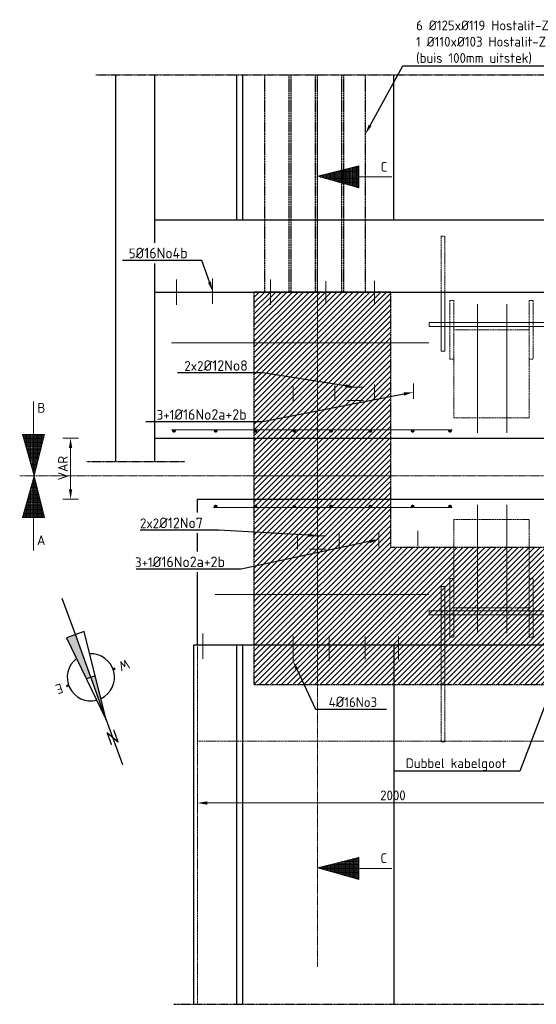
# Model space of a CAD drawing. Header units: millimetres. Extents: x -8028558 to 327273, y -63352 to 83293.
# Tile 16 of 195: x -31646 to -29004, y 4742 to 9779. Entities that reach past the tile are written whole.
import ezdxf
from ezdxf import colors
from ezdxf.entities.mleader import LeaderData, LeaderLine
from ezdxf.math import Vec2, Vec3

# ---------------------------------------------------------------- set-up
doc = ezdxf.new("R2010")
doc.units = ezdxf.units.MM
for name, pattern in [('NLCS-HIDDEN', [4, 2, -2]), ('XX-AFBREEK', [7, 4, -1, 1, -1]), ('ZZ-HIDDEN-SO', [4, 2, -2])]:
    doc.linetypes.add(name, pattern=pattern)
for name, color, linetype, lineweight in [('B-CO-BC-AANGRENZENDE CONSTRUCTIE_STAAL-A', 253, 'Continuous', 18), ('B-CO-BC-AFBREEKLIJN-G', 7, 'XX-AFBREEK', 18), ('B-CO-BC-AFBREEKLIJN-GD', 7, 'XX-AFBREEK', 25), ('B-CO-BC-AFBREEKLIJN-GN', 7, 'NLCS-HIDDEN', 13), ('B-CO-BC-BETONVORM-GD', 90, 'Continuous', 25), ('B-CO-BC-BETONVORM-GN', 10, 'ZZ-HIDDEN-SO', 13), ('B-CO-BC-BETONVORM-M', 7, 'Continuous', 18), ('B-CO-BC-BETONVORM_GEWAPEND-T70', 210, 'Continuous', 70), ('B-CO-BC-WAPENING-G', 170, 'Continuous', 18), ('B-CO-BC-WAPENING-GD', 130, 'Continuous', 25), ('B-CO-BC-WAPENING-GN', 150, 'NLCS-HIDDEN', 13), ('B-CO-BC-WAPENING_HOOFDWAPENING-G', 170, 'Continuous', 18), ('B-CO-KL-OVERIG_MANTELBUIS - CENTREERLIJN-GD', 8, 'NLCS-HIDDEN', 25), ('N-CO-BC-WAPENING_LOOPLIJN-G', 10, 'Continuous', 18), ('X-XX-AL-ORIENTATIE-S', 7, 'Continuous', 25), ('X-XX-AL-VERWIJZING-T25', 7, 'Continuous', 25)]:
    doc.layers.add(name, color=color, linetype=linetype, lineweight=lineweight)
doc.layers.add('B-CO-BC-KABELGOOT-A', color=253, linetype='Continuous', lineweight=25, transparency=0.6)
doc.styles.add('NLCS-ISO', font='NLCS-ISO.ttf')
doc.styles.add('NLCS-ISO-MM20-T25', font='NLCS-ISO.ttf', dxfattribs={"height": 50})
doc.dimstyles.new('NLCS-MM20-T25-PIJL_L0_H0', dxfattribs={"dimscale": 20, "dimtxt": 2.5, "dimasz": 2.5, "dimexe": 2, "dimexo": 2, "dimgap": 0.7, "dimtad": 1, "dimdec": 0, "dimzin": 0, "dimdsep": 46, "dimtxsty": 'NLCS-ISO-MM20-T25', "dimcen": 0, "dimdle": 2, "dimclrd": 256, "dimclre": 256, "dimclrt": 256, "dimadec": 0, "dimazin": 0, "dimtfac": 1, "dimtdec": 3, "dimtofl": 0, "dimtmove": 0, "dimatfit": 3, "dimfxl": 2, "dimfxlon": 1, "dimtfillclr": 256, "dimtolj": 1, "dimtzin": 0, "dimlwd": -1, "dimlwe": -1, "dimarcsym": 0})
pattern_1 = [(45, (0, 0), (-2.8284271, 2.8284271), []), (45, (0, 2.4284), (-2.8284271, 2.8284271), []), (45, (0, 2.5284), (-2.8284271, 2.8284271), []), (45, (0, 2.6284), (-2.8284271, 2.8284271), [])]
pattern_2 = [(270, (-196722.322, 1675794.739), (6.985, -1e-15), [5.08, -1.905]), (360, (-196722.322, 1675794.739), (2e-15, 6.985), [5.08, -1.905])]

# ---------------------------------------------------------------- blocks, each defined once
blk = doc.blocks.new('*D117')
at = {"layer": 'B-CO-BC-BETONVORM-M', "transparency": 16777216}
for p, q in [((-30736.7, 5812.2), (-30736.7, 5732.2)), ((-28736.8, 5812.2), (-28736.8, 5732.2)), ((-30686.7, 5772.2), (-28786.8, 5772.2))]:
    blk.add_line(p, q, dxfattribs=at)
for points in [[(-30686.7, 5780.5), (-30686.7, 5763.8), (-30736.7, 5772.2)], [(-28786.8, 5780.5), (-28786.8, 5763.8), (-28736.8, 5772.2)]]:
    blk.add_solid(points, dxfattribs=at)
at = {"layer": 'B-CO-BC-BETONVORM-M', "transparency": 16777216, "insert": (-29736.8, 5811.2), "char_height": 50, "attachment_point": 5, "style": 'NLCS-ISO-MM20-T25'}
blk.add_mtext('\\A1;2000', dxfattribs=at)
blk = doc.blocks.new('*D118')
at = {"layer": 'B-CO-BC-BETONVORM-M', "transparency": 16777216}
for p, q in [((-31345.5, 7638.4), (-31425.5, 7638.4)), ((-31385.5, 7588.4), (-31385.5, 7376.4)), ((-31345.5, 7326.4), (-31425.5, 7326.4))]:
    blk.add_line(p, q, dxfattribs=at)
for points in [[(-31393.9, 7588.4), (-31377.2, 7588.4), (-31385.5, 7638.4)], [(-31393.9, 7376.4), (-31377.2, 7376.4), (-31385.5, 7326.4)]]:
    blk.add_solid(points, dxfattribs=at)
at = {"layer": 'B-CO-BC-BETONVORM-M', "transparency": 16777216, "insert": (-31424.5, 7485.4), "char_height": 50, "attachment_point": 5, "rotation": 90, "style": 'NLCS-ISO-MM20-T25'}
blk.add_mtext('\\A1;VAR', dxfattribs=at)
blk = doc.blocks.new('Noordpeil')
at = {"linetype": 'Continuous'}
h = blk.add_hatch(color=256, dxfattribs=at)
h.paths.add_polyline_path([(0, 11.61), (-1.21, 0), (0, 0)])
h.paths.add_polyline_path([(1.21, 0), (0, 0), (0, -11.61), (2.42, -11.61)])
for p, q in [((0, 11.61), (0, 23.71)), ((0, -11.61), (0, -21.42))]:
    blk.add_line(p, q)
for p, q in [((0, 11.61), (0, -11.61)), ((-1.21, 0), (1.21, 0))]:
    blk.add_line(p, q, dxfattribs=at)
at = {"color": 1, "lineweight": 50}
for p, q in [((-6.04, 0), (-6.65, 0)), ((6.04, 0), (6.65, 0))]:
    blk.add_line(p, q, dxfattribs=at)
at = {"linetype": 'Continuous'}
blk.add_lwpolyline([(-2.42, -11.61), (2.42, -11.61), (0, 11.61)], close=True, dxfattribs=at)
for start, end in [(95.5295, 252.5813), (287.4187, 84.4705)]:
    blk.add_arc((0, 0), 6.04, start, end)
at = {"linetype": 'Continuous', "style": 'NLCS-ISO'}
for s, insert, char_height, width, attachment_point in [('{\\fNLCS-ISO|b1|i0|c0|p34;N}', (0, 16.31), 3.5, 2.175, 5), ('{\\fNLCS-ISO|b1|i0|c0|p34;W}', (-7.75, 0), 2.5, 1.8322, 6), ('{\\fNLCS-ISO|b1|i0|c0|p34;E}', (7.75, 0), 2.5, 1.1297, 4)]:
    blk.add_mtext(s, dxfattribs=dict(at, insert=insert, char_height=char_height, width=width, attachment_point=attachment_point))

msp = doc.modelspace()

# ---------------------------------------------------------------- hatches: boundary and pattern name
at = {"layer": 'B-CO-BC-AANGRENZENDE CONSTRUCTIE_STAAL-A'}
h = msp.add_hatch(dxfattribs=at)
h.set_pattern_fill('ACO-STAAL', color=256, pattern_type=2)
h.set_pattern_definition(pattern_1)
h.paths.add_polyline_path([(-30850.7, 7674.4, 1), (-30862.7, 7674.4, 1)])
h = msp.add_hatch(dxfattribs=at)
h.set_pattern_fill('ACO-STAAL', color=256, pattern_type=2)
h.set_pattern_definition(pattern_1)
h.paths.add_polyline_path([(-30637.4, 7674.4, 1), (-30649.4, 7674.4, 1)])
h = msp.add_hatch(dxfattribs=at)
h.set_pattern_fill('ACO-STAAL', color=256, pattern_type=2)
h.set_pattern_definition(pattern_1)
h.paths.add_polyline_path([(-30435.4, 7674.4, 1), (-30447.4, 7674.4, 1)])
h = msp.add_hatch(dxfattribs=at)
h.set_pattern_fill('ACO-STAAL', color=256, pattern_type=2)
h.set_pattern_definition(pattern_1)
h.paths.add_polyline_path([(-30236, 7674.4, 1), (-30248, 7674.4, 1)])
h = msp.add_hatch(dxfattribs=at)
h.set_pattern_fill('ACO-STAAL', color=256, pattern_type=2)
h.set_pattern_definition(pattern_1)
h.paths.add_polyline_path([(-30047.9, 7674.4, 1), (-30059.9, 7674.4, 1)])
h = msp.add_hatch(dxfattribs=at)
h.set_pattern_fill('ACO-STAAL', color=256, pattern_type=2)
h.set_pattern_definition(pattern_1)
h.paths.add_polyline_path([(-29846.5, 7674.4, 1), (-29858.5, 7674.4, 1)])
h = msp.add_hatch(dxfattribs=at)
h.set_pattern_fill('ACO-STAAL', color=256, pattern_type=2)
h.set_pattern_definition(pattern_1)
h.paths.add_polyline_path([(-29630.6, 7674.4, 1), (-29642.6, 7674.4, 1)])
h = msp.add_hatch(dxfattribs=at)
h.set_pattern_fill('ACO-STAAL', color=256, pattern_type=2)
h.set_pattern_definition(pattern_1)
h.paths.add_polyline_path([(-29438.6, 7674.4, 1), (-29450.6, 7674.4, 1)])
h = msp.add_hatch(dxfattribs=at)
h.set_pattern_fill('ACO-STAAL', color=256, pattern_type=2)
h.set_pattern_definition(pattern_1)
h.paths.add_polyline_path([(-30637.4, 7290.4, -1), (-30649.4, 7290.4, -1)])
h = msp.add_hatch(dxfattribs=at)
h.set_pattern_fill('ACO-STAAL', color=256, pattern_type=2)
h.set_pattern_definition(pattern_1)
h.paths.add_polyline_path([(-30435.4, 7290.4, -1), (-30447.4, 7290.4, -1)])
h = msp.add_hatch(dxfattribs=at)
h.set_pattern_fill('ACO-STAAL', color=256, pattern_type=2)
h.set_pattern_definition(pattern_1)
h.paths.add_polyline_path([(-30236, 7290.4, -1), (-30248, 7290.4, -1)])
h = msp.add_hatch(dxfattribs=at)
h.set_pattern_fill('ACO-STAAL', color=256, pattern_type=2)
h.set_pattern_definition(pattern_1)
h.paths.add_polyline_path([(-30047.9, 7290.4, -1), (-30059.9, 7290.4, -1)])
h = msp.add_hatch(dxfattribs=at)
h.set_pattern_fill('ACO-STAAL', color=256, pattern_type=2)
h.set_pattern_definition(pattern_1)
h.paths.add_polyline_path([(-29846.5, 7290.4, -1), (-29858.5, 7290.4, -1)])
h = msp.add_hatch(dxfattribs=at)
h.set_pattern_fill('ACO-STAAL', color=256, pattern_type=2)
h.set_pattern_definition(pattern_1)
h.paths.add_polyline_path([(-29630.6, 7290.4, -1), (-29642.6, 7290.4, -1)])
h = msp.add_hatch(dxfattribs=at)
h.set_pattern_fill('ACO-STAAL', color=256, pattern_type=2)
h.set_pattern_definition(pattern_1)
h.paths.add_polyline_path([(-29438.6, 7290.4, -1), (-29450.6, 7290.4, -1)])
at = {"layer": 'N-CO-BC-WAPENING_LOOPLIJN-G', "ltscale": 500, "true_color": 0x636466}
h = msp.add_hatch(dxfattribs=at)
h.set_pattern_fill('ANGLE', color=251)
h.set_pattern_definition([(0, (-1698472.3854, -156172.017), (0, 6.985), [5.08, -1.905]), (90, (-1698472.3854, -156172.017), (-6.985, 4e-16), [5.08, -1.905])])
h.paths.add_polyline_path([(-29910.8, 9031.2), (-30122.2, 8978.4), (-30122.2, 8978.1), (-29910.8, 8918.6)])
h = msp.add_hatch(dxfattribs=at)
h.set_pattern_fill('ANGLE', color=251, angle=-90)
h.set_pattern_definition(pattern_2)
h.paths.add_polyline_path([(-31631.7, 7657.1), (-31519.1, 7657.1), (-31571.9, 7445.7), (-31572.2, 7445.7)])
h = msp.add_hatch(dxfattribs=at)
h.set_pattern_fill('ANGLE', color=251, angle=-90)
h.set_pattern_definition(pattern_2)
h.paths.add_polyline_path([(-31631.7, 7233.1), (-31519.1, 7233.1), (-31571.9, 7444.5), (-31572.2, 7444.5)])
h = msp.add_hatch(dxfattribs=at)
h.set_pattern_fill('ANGLE', color=251)
h.set_pattern_definition([(0, (-1698472.9495, -159709.213), (0, 6.985), [5.08, -1.905]), (90, (-1698472.9495, -159709.213), (-6.985, 4e-16), [5.08, -1.905])])
h.paths.add_polyline_path([(-29911.4, 5381.4), (-29911.4, 5494), (-30122.7, 5441.2), (-30122.7, 5440.9)])

# ---------------------------------------------------------------- linework, layer by layer
at = {"layer": 'B-CO-BC-AFBREEKLIJN-G', "flags": 128}
msp.add_lwpolyline([(-31645.9, 7445.1), (-8916.9, 7445.1)], dxfattribs=at)
at = {"layer": 'B-CO-BC-AFBREEKLIJN-GD', "flags": 128}
for points in [[(-31256.7, 9497.1), (-28877, 9497.1)], [(-31303.2, 7519.9), (-30800.6, 7519.9)], [(-30856.7, 4742.3), (-9796.7, 4742.3)]]:
    msp.add_lwpolyline(points, dxfattribs=at)
at = {"layer": 'B-CO-BC-AFBREEKLIJN-GN', "flags": 128}
msp.add_lwpolyline([(-30736.7, 6088.2), (-27719.3, 6088.2)], dxfattribs=at)
at = {"layer": 'B-CO-BC-BETONVORM-GD', "flags": 128}
for points in [[(-31156.7, 9497.1), (-31156.7, 7519.9)], [(-30956.7, 9497.1), (-30956.7, 7519.9)], [(-30536.7, 9497.1), (-30536.7, 8755)], [(-30506.7, 9497.1), (-30506.7, 8755)], [(-29731.7, 8755), (-29731.7, 9497.1)], [(-30956.7, 8755), (-9301.7, 8755)], [(-30956.7, 8385.7), (-9301.7, 8385.7)], [(-30956.7, 7638.4), (-9301.7, 7638.4)], [(-9846.7, 6579.1), (-30756.7, 6579.1), (-30756.7, 4742.3)], [(-30536.7, 6579.1), (-30536.7, 4742.3)], [(-30506.7, 6579.1), (-30506.7, 4742.3)], [(-29731.7, 6579.1), (-29731.7, 4742.3)]]:
    msp.add_lwpolyline(points, dxfattribs=at)
at = {"layer": 'B-CO-BC-BETONVORM-GD', "ltscale": 500, "flags": 128}
msp.add_lwpolyline([(-30736.7, 6579.1), (-30736.7, 7326.4), (-9846.7, 7326.4), (-9846.7, 4742.3)], dxfattribs=at)
at = {"layer": 'B-CO-BC-BETONVORM-GN', "flags": 128}
for points in [[(-30756.7, 6579.1), (-30736.7, 6579.1)], [(-30736.7, 6579.1), (-30736.7, 4742.3)]]:
    msp.add_lwpolyline(points, dxfattribs=at)
at = {"layer": 'B-CO-BC-WAPENING-G', "flags": 128}
for points in [[(-29910.8, 8974.9), (-29742.3, 8974.9)], [(-31575.4, 7657.1), (-31575.4, 7825.5)], [(-31575.4, 7233.1), (-31575.4, 7064.7)], [(-29911.4, 5437.7), (-29742.9, 5437.7)]]:
    msp.add_lwpolyline(points, dxfattribs=at)
at = {"layer": 'B-CO-BC-WAPENING-GD'}
for centre in [(-30856.7, 7674.4), (-30643.4, 7674.4), (-30441.4, 7674.4), (-30242, 7674.4), (-30053.9, 7674.4), (-29852.5, 7674.4), (-29636.6, 7674.4), (-29444.6, 7674.4), (-30643.4, 7290.4), (-30441.4, 7290.4), (-30242, 7290.4), (-30053.9, 7290.4), (-29852.5, 7290.4), (-29636.6, 7290.4), (-29444.6, 7290.4)]:
    msp.add_circle(centre, 6, dxfattribs=at)
at = {"layer": 'B-CO-BC-WAPENING-GN'}
msp.add_lwpolyline([(-29490.8, 8385.7), (-29490.8, 8672.4), (-29470.8, 8672.4), (-29470.8, 8385.7)], dxfattribs=at)
at = {"layer": 'B-CO-BC-WAPENING-GN', "flags": 128}
for points in [[(-29446, 8193.5), (-29446, 8343.5)], [(-29446, 8343.5), (-29426, 8343.5)], [(-29426, 8343.5), (-29426, 8193.5)], [(-29040.1, 8193.5), (-29040.1, 8343.5)], [(-29040.1, 8343.5), (-29020.1, 8343.5)], [(-29020.1, 8343.5), (-29020.1, 8043.5)], [(-29446, 8193.5), (-29446, 8043.5)], [(-29446, 8043.5), (-29426, 8043.5)], [(-29040.1, 8043.5), (-29020.1, 8043.5)], [(-29446, 6771.3), (-29446, 6921.3)], [(-29446, 6921.3), (-29426, 6921.3)], [(-29040.1, 6921.3), (-29020.1, 6921.3)], [(-29020.1, 6621.3), (-29020.1, 6921.3)], [(-29446, 6771.3), (-29446, 6621.3)], [(-29426, 6621.3), (-29426, 6771.3)], [(-29040.1, 6771.3), (-29040.1, 6621.3)], [(-29446, 6621.3), (-29426, 6621.3)], [(-29040.1, 6621.3), (-29020.1, 6621.3)], [(-29490.8, 6085.4), (-29490.8, 6579.1)], [(-29470.8, 6579.1), (-29470.8, 6085.4)], [(-29470.8, 6085.4), (-29490.8, 6085.4)]]:
    msp.add_lwpolyline(points, dxfattribs=at)
at = {"layer": 'B-CO-BC-WAPENING-GN'}
for points in [[(-29426, 8193.5), (-29040.1, 8193.5), (-29040.1, 7742.3), (-29426, 7742.3)], [(-29426, 6771.3), (-29040.1, 6771.3), (-29040.1, 7222.5), (-29426, 7222.5)]]:
    msp.add_lwpolyline(points, close=True, dxfattribs=at)
at = {"layer": 'B-CO-BC-WAPENING_HOOFDWAPENING-G', "flags": 128}
for points in [[(-30843.6, 8450.1), (-30843.6, 8321.3)], [(-30659.4, 8454.7), (-30659.4, 8325.9)], [(-30363.4, 8450.1), (-30363.4, 8321.3)], [(-30079.2, 8441.8), (-30079.2, 8324.5)], [(-29831.7, 8443), (-29831.7, 8323.3)], [(-29303.8, 8136.5), (-29303.8, 8323.8)], [(-29153.9, 8140.3), (-29153.9, 8323.8)], [(-30868.8, 8125.9), (-29553.9, 8125.9)], [(-29303.8, 8136.5), (-29303.8, 7666.5)], [(-29153.9, 8140.3), (-29153.9, 7666.5)], [(-29831.3, 7913.2), (-29831.3, 7835)], [(-29631.9, 7918.1), (-29631.9, 7840)], [(-30246.7, 7902.8), (-30246.7, 7824.6)], [(-30033.4, 7908.1), (-30033.4, 7829.9)], [(-30868.8, 7680.4), (-29433.2, 7680.4)], [(-30654, 7284.4), (-29433.2, 7284.4)], [(-29303.8, 6828.3), (-29303.8, 7298.3)], [(-29153.9, 6824.5), (-29153.9, 7298.3)], [(-29609.6, 7164.2), (-29609.6, 7086.1)], [(-30646.5, 6838.9), (-29553.9, 6838.9)], [(-29303.8, 6828.3), (-29303.8, 6641)], [(-29153.9, 6824.5), (-29153.9, 6641)], [(-30709.4, 6510.1), (-30709.4, 6638.9)], [(-30247.5, 6498.5), (-30247.5, 6627.4)], [(-30063.4, 6498.5), (-30063.4, 6627.4)], [(-29879.2, 6506.9), (-29879.2, 6624.1)], [(-29708.7, 6505.6), (-29708.7, 6625.3)]]:
    msp.add_lwpolyline(points, dxfattribs=at)
at = {"layer": 'B-CO-BC-WAPENING_HOOFDWAPENING-G'}
for points in [[(-29490.8, 8385.7), (-29490.8, 8084.4), (-29470.8, 8084.4), (-29470.8, 8385.7)], [(-29490.8, 6579.1), (-29490.8, 6880.4), (-29470.8, 6880.4), (-29470.8, 6579.1)]]:
    msp.add_lwpolyline(points, dxfattribs=at)
for points in [[(-28900.8, 8229.5), (-28900.8, 8209.5), (-29550.8, 8209.5), (-29550.8, 8229.5)], [(-28900.8, 6735.3), (-28900.8, 6755.3), (-29550.8, 6755.3), (-29550.8, 6735.3)]]:
    msp.add_lwpolyline(points, close=True, dxfattribs=at)
at = {"layer": 'B-CO-BC-WAPENING_HOOFDWAPENING-G', "ltscale": 500, "flags": 128}
for points in [[(-29971.9, 7898.8), (-29887.5, 7898.8)], [(-29971.9, 7830.5), (-29887.5, 7830.5)]]:
    msp.add_lwpolyline(points, dxfattribs=at)
at = {"layer": 'B-CO-KL-OVERIG_MANTELBUIS - CENTREERLIJN-GD', "flags": 128}
for points in [[(-30392.8, 8385.7), (-30392.8, 9497.1)], [(-30267.8, 8385.7), (-30267.8, 9497.1)], [(-30257.8, 8385.7), (-30257.8, 9497.1)], [(-30132.8, 8385.7), (-30132.8, 9497.1)], [(-30122.8, 8385.7), (-30122.8, 9497.1)], [(-29997.8, 8385.7), (-29997.8, 9497.1)], [(-29987.8, 8385.7), (-29987.8, 9497.1)], [(-29877.8, 8385.7), (-29877.8, 9497.1)]]:
    msp.add_lwpolyline(points, dxfattribs=at)
at = {"layer": 'N-CO-BC-WAPENING_LOOPLIJN-G', "ltscale": 500, "flags": 128}
for points in [[(-29910.8, 8918.6), (-30122.7, 8978.2), (-29910.8, 9031.2), (-29910.8, 8918.6)], [(-31519.1, 7657.1), (-31631.7, 7657.1)], [(-31631.7, 7657.1), (-31572.1, 7445.1)], [(-31572.1, 7445.1), (-31519.1, 7657.1)], [(-31631.7, 7233.1), (-31572.1, 7445.1)], [(-31572.1, 7445.1), (-31519.1, 7233.1)], [(-31519.1, 7233.1), (-31631.7, 7233.1)], [(-30123.3, 5441), (-29911.4, 5494)], [(-29911.4, 5494), (-29911.4, 5381.4)], [(-29911.4, 5381.4), (-30123.3, 5441)]]:
    msp.add_lwpolyline(points, dxfattribs=at)

# ---------------------------------------------------------------- block references
at = {"layer": 'X-XX-AL-ORIENTATIE-S', "xscale": 20, "yscale": 20, "zscale": 20, "rotation": 199.9188330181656}
msp.add_blockref('Noordpeil', (-31281.9, 6415.1), dxfattribs=at)

# ---------------------------------------------------------------- texts
at = {"layer": 'B-CO-BC-BETONVORM_GEWAPEND-T70', "ltscale": 500, "char_height": 50, "attachment_point": 3, "style": 'NLCS-ISO-MM20-T25'}
for s, insert in [('C', (-29765.6, 9051.9)), ('B', (-31514.5, 7818.3)), ('A', (-31514.5, 7141.6)), ('C', (-29766.2, 5514.7))]:
    msp.add_mtext_dynamic_manual_height_columns(s, width=332.893, gutter_width=35, heights=[0], dxfattribs=dict(at, insert=insert))

# ---------------------------------------------------------------- dimensions: what is measured, and where the dimension line sits
at = {"layer": 'B-CO-BC-BETONVORM-M'}
dim = msp.add_linear_dim(base=(-31385.5, 7326.4), p1=(-30956.7, 7638.4), p2=(-30736.7, 7326.4), angle=90, text='VAR', dimstyle='NLCS-MM20-T25-PIJL_L0_H0', dxfattribs=at)
dim.commit()
dim.dimension.update_dxf_attribs({"geometry": '*D118', "text_midpoint": (-31385.5, 7485.4), "dimtype": 160})
dim = msp.add_linear_dim(base=(-28736.8, 5772.2), p1=(-30736.7, 6579.1), p2=(-28736.8, 6579.1), dimstyle='NLCS-MM20-T25-PIJL_L0_H0', dxfattribs=at)
dim.commit()
dim.dimension.update_dxf_attribs({"geometry": '*D117', "text_midpoint": (-29736.8, 5811.2)})

# ---------------------------------------------------------------- leaders
at = {"layer": 'X-XX-AL-VERWIJZING-T25'}
ml = msp.add_multileader_mtext('Standard', dxfattribs=at)
ml.set_content('6 Ø125xØ119 Hostalit-Z\\P1 Ø110xØ103 Hostalit-Z\\P(buis 100mm uitstek)', color=256, style='NLCS-ISO-MM20-T25')
ml.set_leader_properties(color=256, linetype='ByLayer', lineweight=-1)
ml.build(insert=Vec2(0, 0))
ml.multileader.update_dxf_attribs({"text_left_attachment_type": 5, "text_right_attachment_type": 5, "dogleg_length": 50, "arrow_head_size": 50})
ctx = ml.context
ctx.base_point, ctx.char_height, ctx.arrow_head_size, ctx.landing_gap_size, ctx.plane_origin = Vec3(-29636.3, 9543.4), 50, 50, 18, Vec3(-31686.3, 9264)
ctx.left_attachment, ctx.right_attachment = 5, 5
notes = []
notes.append((ctx, [(0, (1, 1, 0), (-29686.3, 9543.4), (1, 0), 50, [(0, [(-29877.8, 9194.4)], 0, [])])]))
ctx.mtext.insert, ctx.mtext.width, ctx.mtext.flow_direction = Vec3(-29618.3, 9775.1), 13466.668, 5
ml = msp.add_multileader_mtext('Standard', dxfattribs=at)
ml.set_content('2x2{\\H1.08333x;Ø\\H1x;12No8}', color=256, style='NLCS-ISO-MM20-T25')
ml.set_leader_properties(color=256, linetype='ByLayer', lineweight=-1)
ml.build(insert=Vec2(0, 0))
ml.multileader.update_dxf_attribs({"text_left_attachment_type": 5, "text_right_attachment_type": 5, "dogleg_length": 50, "arrow_head_size": 50})
ctx = ml.context
ctx.base_point, ctx.char_height, ctx.arrow_head_size, ctx.landing_gap_size, ctx.plane_origin = Vec3(-30821.4, 7972), 50, 50, 18, Vec3(-28691.2, 7972)
ctx.left_attachment, ctx.right_attachment = 5, 5
notes.append((ctx, [(0, (1, 1, 0), (-30402.5, 7972), (-1, 0), 50, [(0, [(-29929.7, 7898.8)], 0, [])])]))
ctx.mtext.insert, ctx.mtext.width, ctx.mtext.flow_direction = Vec3(-30803.4, 8037), 13466.668, 5
ml = msp.add_multileader_mtext('Standard', dxfattribs=at)
ml.set_content('3+1{\\H1.08333x;Ø\\H1x;16No2a+2b}', color=256, style='NLCS-ISO-MM20-T25')
ml.set_leader_properties(color=256, linetype='ByLayer', lineweight=-1)
ml.build(insert=Vec2(0, 0))
ml.multileader.update_dxf_attribs({"text_left_attachment_type": 5, "text_right_attachment_type": 5, "dogleg_length": 50, "arrow_head_size": 50})
ctx = ml.context
ctx.base_point, ctx.char_height, ctx.arrow_head_size, ctx.landing_gap_size, ctx.plane_origin = Vec3(-30963, 7721.8), 50, 50, 18, Vec3(-29862.1, 7768.1)
ctx.left_attachment, ctx.right_attachment = 5, 5
notes.append((ctx, [(0, (1, 1, 0), (-30402.5, 7721.8), (-1, 0), 50, [(0, [(-29631.9, 7874.1)], 0, [])])]))
ctx.mtext.insert, ctx.mtext.width, ctx.mtext.flow_direction = Vec3(-30945, 7786.8), 17045.571, 5
ml = msp.add_multileader_mtext('Standard', dxfattribs=at)
ml.set_content('4{\\H1.08333x;Ø}16No3', color=256, style='NLCS-ISO-MM20-T25')
ml.set_leader_properties(color=256, linetype='ByLayer', lineweight=-1)
ml.build(insert=Vec2(0, 0))
ml.multileader.update_dxf_attribs({"text_left_attachment_type": 5, "text_right_attachment_type": 5, "dogleg_length": 50, "arrow_head_size": 50})
ctx = ml.context
ctx.base_point, ctx.char_height, ctx.arrow_head_size, ctx.landing_gap_size, ctx.plane_origin = Vec3(-30083.7, 6252.1), 50, 50, 18, Vec3(-30247.5, 6498.5)
ctx.left_attachment, ctx.right_attachment = 5, 5
notes.append((ctx, [(0, (1, 1, 0), (-30133.7, 6252.1), (1, 0), 50, [(0, [(-30247.5, 6498.5)], 0, [])])]))
ctx.mtext.insert, ctx.mtext.flow_direction = Vec3(-30065.7, 6317.1), 5
for ctx, leaders in notes:
    for number, flags, end, landing, length, lines in leaders:
        leader = LeaderData()
        leader.index, (leader.has_last_leader_line, leader.has_dogleg_vector, leader.attachment_direction) = number, flags
        leader.last_leader_point, leader.dogleg_vector, leader.dogleg_length = Vec3(end), Vec3(landing), length
        for number, points, colour, breaks in lines:
            line = LeaderLine()
            line.index, line.vertices, line.color, line.breaks = number, Vec3.list(points), colors.encode_raw_color(colour), breaks
            leader.lines.append(line)
        ctx.leaders.append(leader)

# ---------------------------------------------------------------- next in the draw order: leaders
ml = msp.add_multileader_mtext('Standard', dxfattribs=at)
ml.set_content('5{\\H1.08333x;Ø16No4b}', color=256, style='NLCS-ISO-MM20-T25')
ml.set_leader_properties(color=256, linetype='ByLayer', lineweight=-1)
ml.build(insert=Vec2(0, 0))
ml.multileader.update_dxf_attribs({"text_left_attachment_type": 5, "text_right_attachment_type": 5, "dogleg_length": 50, "arrow_head_size": 50})
ctx = ml.context
ctx.base_point, ctx.char_height, ctx.arrow_head_size, ctx.landing_gap_size, ctx.plane_origin = Vec3(-31106.4, 8547.7), 50, 50, 18, Vec3(-30410.6, 8411.7)
ctx.left_attachment, ctx.right_attachment = 5, 5
notes = []
notes.append((ctx, [(0, (1, 1, 0), (-30714.1, 8547.7), (-1, 0), 50, [(0, [(-30659.4, 8390.3)], 0, [])])]))
ctx.mtext.insert, ctx.mtext.flow_direction = Vec3(-31088.4, 8612.7), 5
ctx.mtext.has_bg_fill, ctx.mtext.bg_color, ctx.mtext.bg_scale_factor, ctx.mtext.bg_transparency, ctx.mtext.use_window_bg_color = 1, -1027028792, 1.5, 0, 1
ml = msp.add_multileader_mtext('Standard', dxfattribs=at)
ml.set_content('3+1{\\H1.08333x;Ø\\H1x;16No2a+2b}', color=256, style='NLCS-ISO-MM20-T25')
ml.set_leader_properties(color=256, linetype='ByLayer', lineweight=-1)
ml.build(insert=Vec2(0, 0))
ml.multileader.update_dxf_attribs({"text_left_attachment_type": 5, "text_right_attachment_type": 5, "dogleg_length": 50, "arrow_head_size": 50})
ctx = ml.context
ctx.base_point, ctx.char_height, ctx.arrow_head_size, ctx.landing_gap_size, ctx.plane_origin = Vec3(-31073.7, 6967.8), 50, 50, 18, Vec3(-29839.8, 7014.2)
ctx.left_attachment, ctx.right_attachment = 5, 5
notes.append((ctx, [(0, (1, 1, 0), (-30513.2, 6967.8), (-1, 0), 50, [(0, [(-29809, 7120.1)], 0, [])])]))
ctx.mtext.insert, ctx.mtext.width, ctx.mtext.flow_direction = Vec3(-31055.7, 7032.8), 464.034, 5
ctx.mtext.has_bg_fill, ctx.mtext.bg_color, ctx.mtext.bg_scale_factor, ctx.mtext.bg_transparency, ctx.mtext.use_window_bg_color = 1, -1027028792, 1.5, 0, 1
for ctx, leaders in notes:
    for number, flags, end, landing, length, lines in leaders:
        leader = LeaderData()
        leader.index, (leader.has_last_leader_line, leader.has_dogleg_vector, leader.attachment_direction) = number, flags
        leader.last_leader_point, leader.dogleg_vector, leader.dogleg_length = Vec3(end), Vec3(landing), length
        for number, points, colour, breaks in lines:
            line = LeaderLine()
            line.index, line.vertices, line.color, line.breaks = number, Vec3.list(points), colors.encode_raw_color(colour), breaks
            leader.lines.append(line)
        ctx.leaders.append(leader)

# ---------------------------------------------------------------- next in the draw order: linework, layer by layer
at = {"layer": 'B-CO-BC-WAPENING_HOOFDWAPENING-G', "flags": 128}
for points in [[(-30011.1, 7154.2), (-30011.1, 7076)], [(-29809, 7159.2), (-29809, 7081.1)], [(-30224.4, 7148.8), (-30224.4, 7070.7)]]:
    msp.add_lwpolyline(points, dxfattribs=at)
at = {"layer": 'B-CO-BC-WAPENING_HOOFDWAPENING-G', "ltscale": 500, "flags": 128}
msp.add_lwpolyline([(-30162.9, 7071.3), (-30078.5, 7071.3)], dxfattribs=at)

# ---------------------------------------------------------------- next in the draw order: leaders
at = {"layer": 'X-XX-AL-VERWIJZING-T25'}
ml = msp.add_multileader_mtext('Standard', dxfattribs=at)
ml.set_content('2x2{\\H1.08333x;Ø12No7}', color=256, style='NLCS-ISO-MM20-T25')
ml.set_leader_properties(color=256, linetype='ByLayer', lineweight=-1)
ml.build(insert=Vec2(0, 0))
ml.multileader.update_dxf_attribs({"text_left_attachment_type": 5, "text_right_attachment_type": 5, "dogleg_length": 50, "arrow_head_size": 50})
ctx = ml.context
ctx.base_point, ctx.char_height, ctx.arrow_head_size, ctx.landing_gap_size, ctx.plane_origin = Vec3(-31048.5, 7167.1), 50, 50, 18, Vec3(-28882.2, 7212.7)
ctx.left_attachment, ctx.right_attachment = 5, 5
notes = []
notes.append((ctx, [(0, (1, 1, 0), (-30629.6, 7167.1), (-1, 0), 50, [(0, [(-30120.7, 7139.6)], 0, [])])]))
ctx.mtext.insert, ctx.mtext.width, ctx.mtext.flow_direction = Vec3(-31030.5, 7232.1), 328.192, 5
ctx.mtext.has_bg_fill, ctx.mtext.bg_color, ctx.mtext.bg_scale_factor, ctx.mtext.bg_transparency, ctx.mtext.use_window_bg_color = 1, -1027028792, 1.5, 0, 1
for ctx, leaders in notes:
    for number, flags, end, landing, length, lines in leaders:
        leader = LeaderData()
        leader.index, (leader.has_last_leader_line, leader.has_dogleg_vector, leader.attachment_direction) = number, flags
        leader.last_leader_point, leader.dogleg_vector, leader.dogleg_length = Vec3(end), Vec3(landing), length
        for number, points, colour, breaks in lines:
            line = LeaderLine()
            line.index, line.vertices, line.color, line.breaks = number, Vec3.list(points), colors.encode_raw_color(colour), breaks
            leader.lines.append(line)
        ctx.leaders.append(leader)

# ---------------------------------------------------------------- next in the draw order: hatches: boundary and pattern name
at = {"layer": 'B-CO-BC-KABELGOOT-A'}
h = msp.add_hatch(dxfattribs=at)
h.set_pattern_fill('ACO-BETON_GEWAPEND-SODMM', color=256, scale=10, pattern_type=2)
h.set_pattern_definition([(45, (0, 0), (-14.142136, 14.142136), [])])
h.paths.add_polyline_path([(-27387.9, 5533.5), (-26687.7, 5533.5), (-26687.7, 7078.5), (-29747.7, 7078.5), (-29747.7, 8385.7), (-30447.7, 8385.7), (-30447.7, 6378.5), (-27387.9, 6378.5)])

# ---------------------------------------------------------------- next in the draw order: linework, layer by layer
at = {"layer": 'B-CO-BC-AFBREEKLIJN-G', "flags": 128}
msp.add_lwpolyline([(-30123.3, 4934.6), (-30122.7, 9350)], dxfattribs=at)
at = {"layer": 'B-CO-BC-WAPENING_HOOFDWAPENING-G', "ltscale": 500, "flags": 128}
msp.add_lwpolyline([(-30162.9, 7139.6), (-30078.5, 7139.6)], dxfattribs=at)
at = {"layer": 'B-CO-KL-OVERIG_MANTELBUIS - CENTREERLIJN-GD', "flags": 128}
msp.add_lwpolyline([(-27387.9, 5533.5), (-26687.7, 5533.5), (-26687.7, 7078.5), (-29747.7, 7078.5), (-29747.7, 8385.7), (-30447.7, 8385.7), (-30447.7, 6378.5), (-27387.9, 6378.5)], close=True, dxfattribs=at)

# ---------------------------------------------------------------- next in the draw order: leaders
at = {"layer": 'X-XX-AL-VERWIJZING-T25'}
ml = msp.add_multileader_mtext('Standard', dxfattribs=at)
ml.set_content('Dubbel kabelgoot', color=256, style='NLCS-ISO-MM20-T25')
ml.set_leader_properties(color=256, linetype='ByLayer', lineweight=-1)
ml.build(insert=Vec2(0, 0))
ml.multileader.update_dxf_attribs({"text_left_attachment_type": 5, "text_right_attachment_type": 5, "dogleg_length": 50, "arrow_head_size": 50})
ctx = ml.context
ctx.base_point, ctx.char_height, ctx.arrow_head_size, ctx.landing_gap_size, ctx.plane_origin = Vec3(-29689.2, 5935.7), 50, 50, 18, Vec3(-28917.8, 6378.5)
ctx.left_attachment, ctx.right_attachment = 5, 5
notes = []
notes.append((ctx, [(0, (1, 1, 0), (-29088.2, 5935.7), (-1, 0), 50, [(0, [(-28917.8, 6378.5)], 0, [])])]))
ctx.mtext.insert, ctx.mtext.flow_direction = Vec3(-29671.2, 6000.7), 5
ctx.mtext.has_bg_fill, ctx.mtext.bg_color, ctx.mtext.bg_scale_factor, ctx.mtext.bg_transparency, ctx.mtext.use_window_bg_color = 1, -1027028792, 1.5, 0, 1
for ctx, leaders in notes:
    for number, flags, end, landing, length, lines in leaders:
        leader = LeaderData()
        leader.index, (leader.has_last_leader_line, leader.has_dogleg_vector, leader.attachment_direction) = number, flags
        leader.last_leader_point, leader.dogleg_vector, leader.dogleg_length = Vec3(end), Vec3(landing), length
        for number, points, colour, breaks in lines:
            line = LeaderLine()
            line.index, line.vertices, line.color, line.breaks = number, Vec3.list(points), colors.encode_raw_color(colour), breaks
            leader.lines.append(line)
        ctx.leaders.append(leader)

doc.saveas('drawing.dxf')
